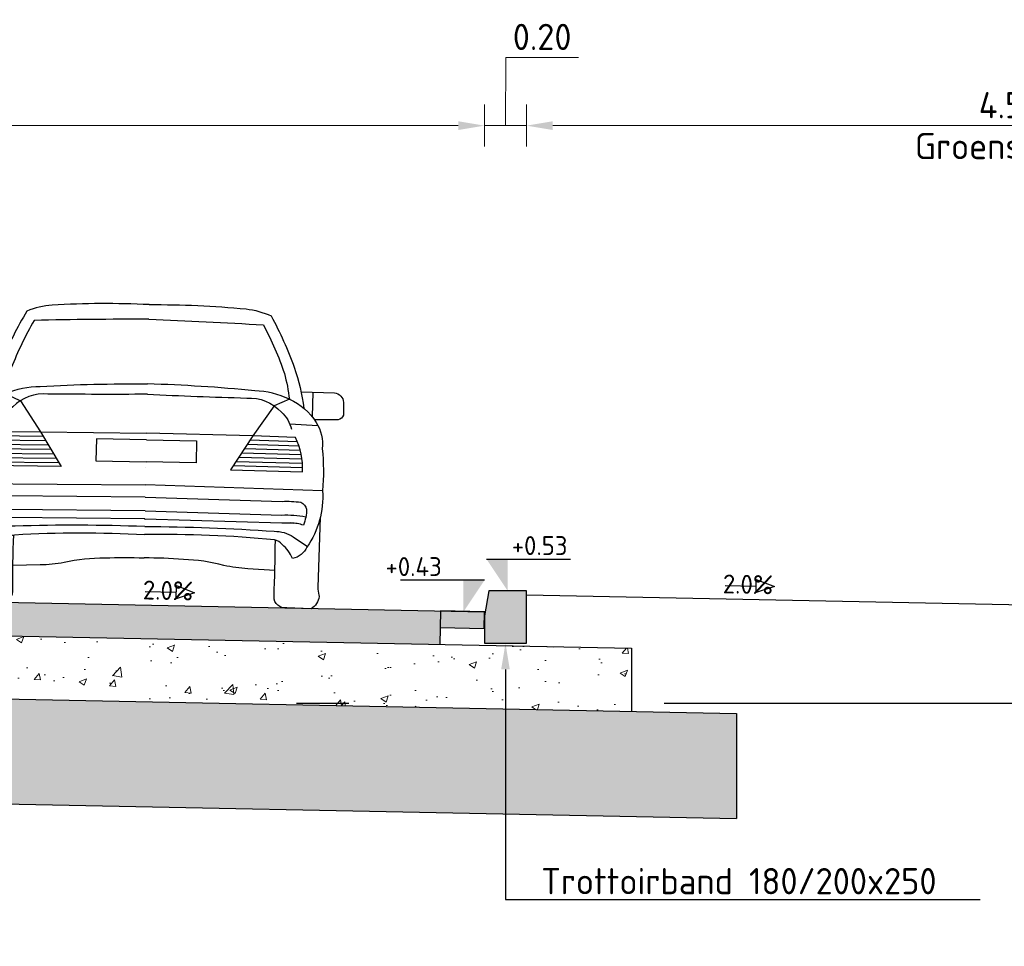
# Model space of a CAD drawing. Header units: metres. Extents: x 90794 to 91984, y 464666 to 465269.
# Tile 54 of 81: x 91491.7 to 91496.39, y 465085.6 to 465090.02. Entities that reach past the tile are written whole.
import ezdxf
from ezdxf import colors
from ezdxf.entities.mleader import LeaderData, LeaderLine
from ezdxf.math import Vec2, Vec3

# ---------------------------------------------------------------- set-up
doc = ezdxf.new("R2010")
doc.units = ezdxf.units.M
doc.linetypes.add('AL-NAP_LIJN', pattern=[15.25, 12, -1.5, 0.25, -1.5])
for name, color, linetype, lineweight in [('N-WE-VH-KANTOPSLUITING-T25', 7, 'Continuous', 25), ('N-WE-VH-KANTOPSLUITING_TROTTOIRBAND_180 200X250-SD', 210, 'Continuous', 25), ('N-WE-VH-VERHARDING-SD', 7, 'Continuous', 25), ('N-WE-VH-VERHARDING_ASFALT-AD-50', 8, 'Continuous', 18), ('N-WE-VH-VERHARDING_BETONSTRAATSTEEN-AD-50', 9, 'Continuous', 18), ('N-WE-VH-VERHARDING_FUNDERING_GRANULAAT-AD-50', 252, 'Continuous', 18), ('N-WE-VH-VERHARDING_FUNDERING_ZAND-AD-50', 252, 'Continuous', 18), ('X-XX-AL-AANKLEDING-SD', 253, 'Continuous', 25), ('X-XX-AL-CONSTRUCTIELIJN-GD', 7, 'Continuous', 25), ('X-XX-AL-M', 7, 'Continuous', 18), ('X-XX-AL-NAP-GD', 7, 'AL-NAP_LIJN', 25), ('X-XX-AL-PEILMAAT-SD', 7, 'Continuous', 25)]:
    doc.layers.add(name, color=color, linetype=linetype, lineweight=lineweight)
doc.layers.get('0').freeze()
doc.styles.add('NLCS-ISO', font='NLCS-ISO.ttf')
doc.styles.add('NLCS-ISO-M50-T25', font='NLCS-ISO.ttf', dxfattribs={"height": 0.125})
doc.dimstyles.new('NLCS-M50-T25-PIJL_L2_H1', dxfattribs={"dimscale": 0.05, "dimtxt": 2.5, "dimasz": 2.5, "dimexe": 2, "dimexo": 2, "dimgap": 0.7, "dimtad": 1, "dimzin": 0, "dimdsep": 46, "dimtxsty": 'NLCS-ISO-M50-T25', "dimcen": 0, "dimdle": 2, "dimclrd": 256, "dimclre": 256, "dimclrt": 256, "dimadec": 1, "dimazin": 0, "dimtfac": 1, "dimtdec": 3, "dimtofl": 0, "dimtmove": 0, "dimatfit": 3, "dimfxl": 2, "dimfxlon": 1, "dimtfillclr": 256, "dimtolj": 1, "dimtzin": 0, "dimlwd": -1, "dimlwe": -1, "dimarcsym": 0})

# ---------------------------------------------------------------- blocks, each defined once
blk = doc.blocks.new('SAL-AANKLEDING_AUTO2_ACHTERAANZICHT-D')
for points in [[(4.440892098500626e-16, 1.430253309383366, 0.02613860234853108), (-0.4616485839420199, 1.419021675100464, 0.07661489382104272), (-0.5813669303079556, 1.388175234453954, 0.03666797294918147), (-0.6969704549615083, 1.145604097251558, 0.04913597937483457), (-0.7464483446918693, 0.9515987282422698, 2.196377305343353)], [(4.440892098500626e-16, 1.430253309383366, -0.02613860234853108), (0.4616485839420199, 1.419021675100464, -0.07661489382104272), (0.5813669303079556, 1.388175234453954, -0.03666797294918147), (0.6969704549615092, 1.145604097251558, -0.04913597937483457), (0.7464483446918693, 0.9515987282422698, -2.196377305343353)], [(-5.589400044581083e-06, 1.360676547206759, 0.005851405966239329), (-0.545667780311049, 1.344526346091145, 0.04085810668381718), (-0.6501764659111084, 1.115670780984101, 0.0349975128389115), (-0.6766741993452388, 0.9930433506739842, -0.1007371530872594), (-0.5105591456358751, 1.030315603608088, -0.01752609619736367), (-3.034991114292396e-05, 1.052458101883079, 0.2892893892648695)], [(5.589400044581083e-06, 1.360676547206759, -0.005851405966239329), (0.5456677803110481, 1.344526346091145, -0.04085810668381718), (0.6501764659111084, 1.115670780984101, -0.0349975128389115), (0.6766741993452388, 0.9930433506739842, 0.1007371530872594), (0.5105591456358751, 1.030315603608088, 0.01752609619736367), (3.034991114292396e-05, 1.052458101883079, -0.2892893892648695)], [(-0.7315395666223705, 1.029056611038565), (-0.8907814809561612, 1.027783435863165, 0.3476511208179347), (-0.9348137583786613, 0.9831402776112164, -0.01669251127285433), (-0.9350017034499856, 0.9225175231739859, 0.2222222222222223), (-0.9113959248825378, 0.9002189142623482, 0.01535152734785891), (-0.7971221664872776, 0.898170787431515, -1.76727317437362)], [(-0.6766741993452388, 0.9930433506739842, 0.1536036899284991), (-0.8063094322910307, 0.884707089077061, 0.1756729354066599), (-0.8378713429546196, 0.7606592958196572, 0.04629192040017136), (-0.8430091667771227, 0.5601565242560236, 0.1693775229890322), (-0.7740873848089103, 0.2909360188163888, 0.2362105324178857), (-0.7061289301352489, 0.2348061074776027, -0.1175878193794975), (-0.656320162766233, 0.3006703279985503, -0.1523203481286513), (-0.6186474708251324, 0.3221615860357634, -0.02787636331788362), (-8.798739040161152e-05, 0.3349876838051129, 3.882497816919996)], [(-3.429406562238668e-05, 1.00336133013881, -0.004258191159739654), (-0.4731833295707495, 0.9950094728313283, 0.2228598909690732), (-0.6398109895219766, 0.9309233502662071, 0.1396139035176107), (-0.6898579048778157, 0.8510146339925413, 2.585177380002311)], [(3.429406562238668e-05, 1.00336133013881, 0.004258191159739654), (0.4731833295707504, 0.9950094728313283, -0.2228598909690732), (0.6398109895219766, 0.9309233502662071, -0.1396139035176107), (0.6898579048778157, 0.8510146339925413, -2.585177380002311)], [(0.6766741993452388, 0.9930433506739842, -0.1536036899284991), (0.8063094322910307, 0.884707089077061, -0.1756729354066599), (0.8378713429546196, 0.7606592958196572, -0.04629192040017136), (0.8430091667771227, 0.5601565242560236, -0.1693775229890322), (0.7740873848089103, 0.2909360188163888, -0.2362105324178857), (0.7061289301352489, 0.2348061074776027, 0.1175878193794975), (0.656320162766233, 0.3006703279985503, 0.1523203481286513), (0.6186474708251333, 0.3221615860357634, 0.02787636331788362), (8.798739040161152e-05, 0.3349876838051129, -3.882497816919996)], [(0.7315395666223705, 1.029056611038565), (0.8907814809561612, 1.027783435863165, -0.3476511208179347), (0.9348137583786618, 0.9831402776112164, 0.01669251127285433), (0.9350017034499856, 0.9225175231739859, -0.2222222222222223), (0.9113959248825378, 0.9002189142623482, -0.01535152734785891), (0.7971221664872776, 0.898170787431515, 1.76727317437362)], [(-0.5056978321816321, 0.8147836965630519), (-0.4034306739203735, 0.6517955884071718), (-0.7453448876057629, 0.6484400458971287, -0.1358112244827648), (-0.7085329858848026, 0.812198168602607), (-0.5056978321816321, 0.8147836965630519)], [(0.5056978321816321, 0.8147836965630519), (0.4034306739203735, 0.6517955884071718), (0.7453448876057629, 0.6484400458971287, 0.1358112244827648), (0.7085329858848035, 0.812198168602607), (0.5056978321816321, 0.8147836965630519)], [(-0.7406856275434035, 0.5036530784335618, 0.2365543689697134), (-0.7690086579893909, 0.4711179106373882, 0.08143002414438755), (-0.7558164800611, 0.3948134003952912, -0.07099198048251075), (-0.6954821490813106, 0.4041644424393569, -0.006008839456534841)], [(-7.807566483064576e-05, 0.5125213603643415), (-0.6516970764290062, 0.5061791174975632, 0.0475829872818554), (-0.7406856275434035, 0.5036530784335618, 0.7309953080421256)], [(7.807566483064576e-05, 0.5125213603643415), (0.6516970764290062, 0.5061791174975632, -0.0475829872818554), (0.7406856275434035, 0.5036530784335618, -0.7309953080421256)], [(0.7406856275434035, 0.5036530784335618, -0.2365543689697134), (0.7690086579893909, 0.4711179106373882, -0.08143002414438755), (0.7558164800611, 0.3948134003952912, 0.07099198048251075), (0.6954821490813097, 0.4041644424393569, 0.006008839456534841)], [(-0.8348454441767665, 0.4344694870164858), (-0.8302482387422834, 0.1000278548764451, -0.2484929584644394)], [(-7.807566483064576e-05, 0.4475381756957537), (-0.6516970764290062, 0.4411959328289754, 0.06139574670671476), (-0.7662126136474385, 0.4347853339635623, 0.7309953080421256)], [(7.807566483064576e-05, 0.4475381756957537), (0.6516970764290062, 0.4411959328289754, -0.06139574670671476), (0.7662126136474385, 0.4347853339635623, -0.7309953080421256)], [(0.8348454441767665, 0.4344694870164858), (0.8302482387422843, 0.1000278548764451, 0.2484929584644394)], [(-7.807566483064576e-05, 0.4096313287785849), (-0.6516970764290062, 0.4032890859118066, 0.02966404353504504), (-0.7072716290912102, 0.4037006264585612, 0.7309953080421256)], [(8.21126252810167e-05, 0.4081166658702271, 3.568422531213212e-05), (-0.001031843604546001, 0.4080818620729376, 2.482915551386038)], [(-8.21126252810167e-05, 0.4081166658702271, -3.568422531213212e-05), (0.001031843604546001, 0.4080818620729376, -2.482915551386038)], [(7.807566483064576e-05, 0.4096313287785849), (0.6516970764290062, 0.4032890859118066, -0.02966404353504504), (0.7072716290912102, 0.4037006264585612, -0.7309953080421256)], [(-8.490331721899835e-05, 0.3733781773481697, 0.01620402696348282), (-0.6172591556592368, 0.3630381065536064, 0.1466534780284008), (-0.7078130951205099, 0.3387648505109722), (-0.7760644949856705, 0.2939410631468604)], [(8.490331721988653e-05, 0.3733781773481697, -0.01620402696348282), (0.617259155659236, 0.3630381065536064, -0.1466534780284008), (0.7078130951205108, 0.3387648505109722), (0.7760644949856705, 0.2939410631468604)], [(-0.7995630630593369, -0.002029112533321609), (-0.6834906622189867, 0, 0.4732745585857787), (-0.6224076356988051, 0.0508713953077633, -0.007714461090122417), (-0.622987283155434, 0.3210680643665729, -0.6325902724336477)], [(0.7995630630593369, -0.002029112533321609), (0.6834906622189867, 0, -0.4732745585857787), (0.6224076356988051, 0.0508713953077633, 0.007714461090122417), (0.622987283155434, 0.3210680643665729, 0.6325902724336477)], [(-0.6237161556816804, 0.177099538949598), (-0.4947011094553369, 0.1821235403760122, 0.03752420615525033), (-0.3795930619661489, 0.1956105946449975, -0.05794033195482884), (-0.1869567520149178, 0.2202384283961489, -0.01919793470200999), (-9.693201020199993e-05, 0.2236451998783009, -1.799571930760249)], [(0.6237161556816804, 0.177099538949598), (0.4947011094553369, 0.1821235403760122, -0.03752420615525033), (0.3795930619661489, 0.1956105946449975, 0.05794033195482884), (0.1869567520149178, 0.2202384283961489, 0.01919793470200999), (9.693201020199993e-05, 0.2236451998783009, 1.799571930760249)], [(-0.8302482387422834, 0.1000278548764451, -0.06773080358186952), (-0.8349896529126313, 0.06383793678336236, 0.08953268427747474), (-0.836885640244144, 0.05696027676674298, 0.4116406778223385)], [(0.8302482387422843, 0.1000278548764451, 0.06773080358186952), (0.8349896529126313, 0.06383793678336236, -0.08953268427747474), (0.836885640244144, 0.05696027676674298, -0.4116406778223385)], [(-0.836885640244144, 0.05696027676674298, 0.2471577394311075), (-0.7995630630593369, -0.002029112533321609, 0.4179660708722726)], [(0.836885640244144, 0.05696027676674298, -0.2471577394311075), (0.7995630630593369, -0.002029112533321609, -0.4179660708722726)]]:
    blk.add_lwpolyline(points, format="xyb")
for points in [[(-0.7867506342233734, 1.028615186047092), (-0.7868711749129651, 0.911445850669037)], [(-0.6766741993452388, 0.9930433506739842), (-0.6041270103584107, 0.960675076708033), (-0.5056978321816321, 0.8147836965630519), (-4.915868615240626e-05, 0.8183267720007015)], [(0.6766741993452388, 0.9930433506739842), (0.6041270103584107, 0.960675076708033), (0.5056978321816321, 0.8147836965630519), (4.915868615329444e-05, 0.8183267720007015)], [(0.7867506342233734, 1.028615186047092), (0.786871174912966, 0.911445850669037)], [(-0.6807379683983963, 0.8754053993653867), (-0.814881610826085, 0.8708350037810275)], [(0.6807379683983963, 0.8754053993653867), (0.814881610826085, 0.8708350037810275)], [(-0.7336061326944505, 0.7502760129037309), (-0.4667570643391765, 0.7527219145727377)], [(-0.7268669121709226, 0.7710886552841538), (-0.4797027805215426, 0.7733541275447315)], [(-0.7184605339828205, 0.7919165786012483), (-0.4926484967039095, 0.7939863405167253)], [(-5.172680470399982e-05, 0.7863588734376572), (-0.2381625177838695, 0.7860315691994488), (-0.23835472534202, 0.6807432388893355)], [(5.172680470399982e-05, 0.7863588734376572), (0.2381625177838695, 0.7860315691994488), (0.23835472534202, 0.6807432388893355)], [(0.7336061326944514, 0.7502760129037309), (0.4667570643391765, 0.7527219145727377)], [(0.7268669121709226, 0.7710886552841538), (0.4797027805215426, 0.7733541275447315)], [(0.7184605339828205, 0.7919165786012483), (0.4926484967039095, 0.7939863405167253)], [(-0.742502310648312, 0.7086927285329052), (-0.4408656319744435, 0.7114574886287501)], [(-0.7387910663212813, 0.7294776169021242), (-0.4538113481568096, 0.7320897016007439)], [(0.742502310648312, 0.7086927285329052), (0.4408656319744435, 0.7114574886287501)], [(0.7387910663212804, 0.7294776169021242), (0.4538113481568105, 0.7320897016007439)], [(-0.7457023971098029, 0.6671616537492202), (-0.4149741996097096, 0.6701930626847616)], [(-0.7447948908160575, 0.6879208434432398), (-0.4279199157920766, 0.6908252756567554)], [(-0.23835472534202, 0.6807432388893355), (-6.021289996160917e-05, 0.680724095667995)], [(0.23835472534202, 0.6807432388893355), (6.021289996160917e-05, 0.680724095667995)], [(0.7457023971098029, 0.6671616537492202), (0.4149741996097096, 0.6701930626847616)], [(0.7447948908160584, 0.6879208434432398), (0.4279199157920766, 0.6908252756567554)], [(6.217739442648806e-05, 0.6562701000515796), (-0.0003451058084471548, 0.6562746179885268)], [(-6.217739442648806e-05, 0.6562701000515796), (0.0003451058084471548, 0.6562746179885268)], [(-0.8430595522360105, 0.5609125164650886), (-6.890018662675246e-05, 0.5725848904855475)], [(0.8430595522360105, 0.5609125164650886), (6.890018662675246e-05, 0.5725848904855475)]]:
    blk.add_lwpolyline(points)
blk = doc.blocks.new('*D174')
at = {"layer": 'Defpoints', "color": 0, "transparency": 16777216}
for p in [(91493.91155645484, 465089.511677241), (91487.41155645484, 465087.1966772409), (91493.91155645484, 465087.1966772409)]:
    blk.add_point(p, dxfattribs=at)
at = {"layer": 'X-XX-AL-M', "transparency": 16777216}
for p, q in [((91487.41155645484, 465089.4116772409), (91487.41155645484, 465089.6116772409)), ((91493.91155645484, 465089.4116772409), (91493.91155645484, 465089.6116772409)), ((91487.53655645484, 465089.511677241), (91493.78655645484, 465089.511677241))]:
    blk.add_line(p, q, dxfattribs=at)
for points in [[(91487.53655645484, 465089.5325105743), (91487.53655645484, 465089.4908439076), (91487.41155645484, 465089.511677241)], [(91493.78655645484, 465089.5325105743), (91493.78655645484, 465089.4908439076), (91493.91155645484, 465089.511677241)]]:
    blk.add_solid(points, dxfattribs=at)
at = {"layer": 'X-XX-AL-M', "transparency": 16777216, "char_height": 0.125, "attachment_point": 5, "style": 'NLCS-ISO-M50-T25'}
for s, insert in [('\\A1;6.50', (91490.66155645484, 465089.6091772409)), ('\\A1;Rijbaan', (91490.66155645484, 465089.395427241))]:
    blk.add_mtext(s, dxfattribs=dict(at, insert=insert))
blk = doc.blocks.new('*U147')
blk.add_lwpolyline([(4.853618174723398, 1.282961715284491), (3.115357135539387, 0.6533353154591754), (3.115357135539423, 1.91258811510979)], close=True)
blk.add_lwpolyline([(0.1561694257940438, 1.282961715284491), (3.115357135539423, 1.282961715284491)])
at = {"style": 'NLCS-ISO'}
blk.add_attdef('AFSCHOT', (-0.05833232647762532, 0.5282146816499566), '', height=1.8, dxfattribs=at)
blk = doc.blocks.new('N-SVH-KANTOPSLUITING_TROTTOIRBAND_180 200X250-D')
blk.add_hatch(color=8).paths.add_polyline_path([(-0.1999999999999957, -0.1200000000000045), (-0.1999999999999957, -0.25), (0, -0.25), (0, 0), (-0.1800000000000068, 0)])
at = {"flags": 128}
blk.add_lwpolyline([(-0.1999999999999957, -0.1200000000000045), (-0.1999999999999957, -0.25), (0, -0.25), (0, 0), (-0.1800000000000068, 0)], close=True, dxfattribs=at)
blk = doc.blocks.new('SAL-PEILMAAT_INFRACAD_H01-SOD')
blk.add_line((-2, 3), (6, 3))
blk.add_solid([(-2, 3), (0, 3), (0, 0)])
at = {"style": 'NLCS-ISO'}
blk.add_attdef('...', (0.3999999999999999, 3.399999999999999), '', height=1.8, dxfattribs=at)
blk = doc.blocks.new('*D179')
at = {"layer": 'Defpoints', "color": 0, "transparency": 16777216}
for p in [(91498.61155645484, 465089.511677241), (91494.11155645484, 465087.0466772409), (91498.61155645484, 465087.0276556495)]:
    blk.add_point(p, dxfattribs=at)
at = {"layer": 'X-XX-AL-M', "transparency": 16777216}
for p, q in [((91494.11155645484, 465089.4116772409), (91494.11155645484, 465089.6116772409)), ((91498.61155645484, 465089.4116772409), (91498.61155645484, 465089.6116772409)), ((91494.23655645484, 465089.511677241), (91498.48655645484, 465089.511677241))]:
    blk.add_line(p, q, dxfattribs=at)
for points in [[(91494.23655645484, 465089.5325105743), (91494.23655645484, 465089.4908439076), (91494.11155645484, 465089.511677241)], [(91498.48655645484, 465089.5325105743), (91498.48655645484, 465089.4908439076), (91498.61155645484, 465089.511677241)]]:
    blk.add_solid(points, dxfattribs=at)
at = {"layer": 'X-XX-AL-M', "transparency": 16777216, "char_height": 0.125, "attachment_point": 5, "style": 'NLCS-ISO-M50-T25'}
for s, insert in [('\\A1;4.50', (91496.41155645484, 465089.6091772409)), ('\\A1;Groenstrook', (91496.41155645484, 465089.414177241))]:
    blk.add_mtext(s, dxfattribs=dict(at, insert=insert))
blk = doc.blocks.new('*D252')
at = {"layer": 'Defpoints', "color": 0, "transparency": 16777216}
for p in [(91494.11155645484, 465089.511677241), (91493.91155645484, 465087.0466772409), (91494.11155645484, 465087.0466772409)]:
    blk.add_point(p, dxfattribs=at)
at = {"layer": 'X-XX-AL-M', "transparency": 16777216}
for p, q in [((91494.01155645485, 465089.511677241), (91494.01352953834, 465089.836677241)), ((91494.01352953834, 465089.836677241), (91494.35852953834, 465089.836677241)), ((91493.91155645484, 465089.4116772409), (91493.91155645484, 465089.6116772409)), ((91494.11155645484, 465089.4116772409), (91494.11155645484, 465089.6116772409)), ((91493.78655645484, 465089.511677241), (91493.66155645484, 465089.511677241)), ((91493.91155645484, 465089.511677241), (91494.11155645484, 465089.511677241)), ((91494.23655645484, 465089.511677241), (91494.36155645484, 465089.511677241))]:
    blk.add_line(p, q, dxfattribs=at)
for points in [[(91493.78655645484, 465089.5325105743), (91493.78655645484, 465089.4908439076), (91493.91155645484, 465089.511677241)], [(91494.23655645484, 465089.5325105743), (91494.23655645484, 465089.4908439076), (91494.11155645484, 465089.511677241)]]:
    blk.add_solid(points, dxfattribs=at)
at = {"layer": 'X-XX-AL-M', "transparency": 16777216, "insert": (91494.18602953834, 465089.9341772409), "char_height": 0.125, "attachment_point": 5, "style": 'NLCS-ISO-M50-T25'}
blk.add_mtext('\\A1;0.20', dxfattribs=at)

msp = doc.modelspace()

# ---------------------------------------------------------------- hatches: boundary and pattern name
at = {"layer": 'N-WE-VH-VERHARDING_ASFALT-AD-50'}
h = msp.add_hatch(color=256, dxfattribs=at)
h.dxf.hatch_style = 1
h.paths.add_polyline_path([(91490.66155645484, 465087.1016452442), (91493.69839908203, 465087.0409083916), (91493.70159844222, 465087.2008764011), (91490.66155645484, 465087.261677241), (91487.62151446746, 465087.2008764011), (91487.62471382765, 465087.0409083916)])
at = {"layer": 'N-WE-VH-VERHARDING_BETONSTRAATSTEEN-AD-50'}
h = msp.add_hatch(color=256, dxfattribs=at)
h.dxf.hatch_style = 1
h.paths.add_polyline_path([(91493.70159844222, 465087.2008764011), (91493.91155645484, 465087.1966772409), (91493.90995677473, 465087.1166932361), (91493.69999876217, 465087.1208923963)])
at = {"layer": 'N-WE-VH-VERHARDING_FUNDERING_GRANULAAT-AD-50'}
h = msp.add_hatch(dxfattribs=at)
h.set_pattern_fill('AVH-FUNDERING_GRANULAAT_MENG_01-SO', color=256, scale=0.05, pattern_type=2)
h.set_pattern_definition([(49.99999999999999, (91494.20835709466, 465087.0307092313), (0.3586300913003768, -0.03137606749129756), [0.03750000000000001, -0.4125]), (355, (91494.20835709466, 465087.0307092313), (-0.06937566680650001, 0.376096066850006), [0.03, -0.33]), (100.4514, (91494.23824293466, 465087.0280945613), (0.2892546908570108, 0.3447197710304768), [0.03187009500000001, -0.350571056]), (46.18420000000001, (91494.20835709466, 465087.1307092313), (0.5336205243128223, -0.08275950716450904), [0.05625, -0.61875]), (96.6356, (91494.25282546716, 465087.1238125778), (0.4673313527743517, 0.4870589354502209), [0.047805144, -0.5258565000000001]), (351.1842, (91494.20835709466, 465087.1307092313), (0.4673309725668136, 0.4870593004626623), [0.04500000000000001, -0.4950000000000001]), (21, (91494.25835709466, 465087.1057092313), (0.2984535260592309, -0.2013094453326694), [0.03750000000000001, -0.4125]), (326.0000000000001, (91494.25835709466, 465087.1057092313), (0.1216576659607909, 0.3625750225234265), [0.03, -0.33]), (71.4514, (91494.28322821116, 465087.0889334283), (0.420111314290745, 0.1612652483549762), [0.03187009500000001, -0.350571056]), (37.50000000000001, (91494.20835709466, 465087.0307092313), (0.006079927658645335, 0.1664469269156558), [0, -0.326, 0, -0.335, 0, -0.33125]), (7.499999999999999, (91494.20835709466, 465087.0307092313), (0.1315347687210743, 0.1972058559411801), [0, -0.191, 0, -0.3185, 0, -0.12625]), (327.5, (91494.09685709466, 465087.0307092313), (0.2669112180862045, -0.01127743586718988), [0, -0.125, 0, -0.39, 0, -0.5175]), (317.5, (91494.04685709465, 465087.0307092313), (0.2915930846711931, 0.05005249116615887), [0, -0.1625, 0, -0.259, 0, -0.3675])])
h.paths.add_polyline_path([(91486.71155645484, 465087.0226452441), (91486.71155645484, 465086.7225852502), (91490.66155645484, 465086.8015852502), (91494.61155645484, 465086.7225852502), (91494.61155645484, 465087.0226452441), (91490.66155645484, 465087.1016452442)])
at = {"layer": 'N-WE-VH-VERHARDING_FUNDERING_ZAND-AD-50'}
h = msp.add_hatch(dxfattribs=at)
h.set_pattern_fill('AVH-FUNDERING_ZAND-SO', color=256, scale=0.05, pattern_type=2)
h.set_pattern_definition([(37.50000000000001, (3.894999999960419, -5.135000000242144), (-0.003149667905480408, 0.09634118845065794), [0, -0.07600000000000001, 0, -0.085, 0, -0.08125]), (7.499999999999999, (3.894999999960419, -5.135000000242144), (0.08848883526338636, 0.141107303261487), [0, -0.041, 0, -0.0685, 0, -0.02625]), (327.5, (3.833499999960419, -5.135000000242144), (0.1557070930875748, 0.0002829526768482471), [0, -0.025, 0, -0.09000000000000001, 0, -0.1175]), (317.5, (3.833499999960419, -5.135000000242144), (0.1503063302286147, 0.04388377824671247), [0, -0.0125, 0, -0.059, 0, -0.0675])])
h.paths.add_polyline_path([(91495.11155645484, 465086.7125852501), (91490.66155645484, 465086.8015852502), (91487.11475581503, 465086.7306492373), (91486.21155645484, 465086.7125852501), (91486.21155645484, 465086.2124852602), (91490.66155645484, 465086.3014852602), (91495.11155645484, 465086.2124852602)])

# ---------------------------------------------------------------- linework, layer by layer
at = {"layer": 'X-XX-AL-CONSTRUCTIELIJN-GD', "flags": 128}
for points in [[(91487.41155645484, 465087.1966772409), (91490.66155645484, 465087.261677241), (91493.91155645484, 465087.1966772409)], [(91487.41155645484, 465087.1966772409), (91490.66155645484, 465087.261677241), (91493.91155645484, 465087.1966772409)], [(91494.11155645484, 465087.2766772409), (91496.962096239, 465087.2196664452)], [(91493.70159844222, 465087.2008764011), (91493.69839908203, 465087.0409083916)], [(91486.71155645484, 465087.0226452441), (91490.66155645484, 465087.1016452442), (91494.61155645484, 465087.0226452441)], [(91494.61155645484, 465087.0226452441), (91494.61155645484, 465086.7225852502)], [(91486.21155645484, 465086.7125852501), (91490.66155645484, 465086.8015852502), (91495.11155645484, 465086.7125852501)], [(91495.11155645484, 465086.7125852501), (91495.11155645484, 465086.2124852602)], [(91486.21155645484, 465086.2124852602), (91490.66155645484, 465086.3014852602), (91495.11155645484, 465086.2124852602)]]:
    msp.add_lwpolyline(points, dxfattribs=at)
msp.add_lwpolyline([(91493.91155645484, 465087.1966772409), (91493.70159844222, 465087.2008764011), (91493.69999876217, 465087.1208923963), (91493.90995677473, 465087.1166932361)], close=True, dxfattribs=at)
at = {"layer": 'X-XX-AL-NAP-GD', "flags": 128}
msp.add_lwpolyline([(91479.51655645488, 465086.7616772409), (91514.63161643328, 465086.7616772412)], dxfattribs=at)

# ---------------------------------------------------------------- block references
at = {"layer": 'N-WE-VH-KANTOPSLUITING_TROTTOIRBAND_180 200X250-SD'}
msp.add_blockref('N-SVH-KANTOPSLUITING_TROTTOIRBAND_180 200X250-D', (91494.11155645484, 465087.2966772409), dxfattribs=at)
at = {"layer": 'N-WE-VH-VERHARDING-SD', "xscale": 0.05, "yscale": 0.05, "zscale": 0.05}
for p, rotation in [((91495.0481717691, 465087.2579449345), 358.8542371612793), ((91492.28655645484, 465087.2291772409), 358.5679038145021)]:
    msp.add_blockref('*U147', p, dxfattribs=dict(at, rotation=rotation)).add_auto_attribs({'AFSCHOT': '2.0%'})
at = {"layer": 'X-XX-AL-AANKLEDING-SD', "rotation": 358.8542371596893}
msp.add_blockref('SAL-AANKLEDING_AUTO2_ACHTERAANZICHT-D', (91492.28655645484, 465087.2291772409), dxfattribs=at)
at = {"layer": 'X-XX-AL-PEILMAAT-SD', "xscale": 0.05, "yscale": 0.05, "zscale": 0.05}
msp.add_blockref('SAL-PEILMAAT_INFRACAD_H01-SOD', (91494.02155645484, 465087.2966772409), dxfattribs=at).add_auto_attribs({'...': '+0.53'})
at = {"layer": 'X-XX-AL-PEILMAAT-SD'}
ref = msp.add_blockref('SAL-PEILMAAT_INFRACAD_H01-SOD', (91493.81155645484, 465087.1966772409), dxfattribs=dict(at, xscale=-0.05, yscale=0.05, zscale=0.05))
ref.add_attrib('...', '+0.43', (91493.44055645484, 465087.3666772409), dxfattribs={"layer": '0', "height": 0.09000000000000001, "style": 'NLCS-ISO'})

# ---------------------------------------------------------------- dimensions: what is measured, and where the dimension line sits
at = {"layer": 'X-XX-AL-M'}
dim = msp.add_linear_dim(base=(91494.11155645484, 465089.511677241), p1=(91493.91155645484, 465087.0466772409), p2=(91494.11155645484, 465087.0466772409), dimstyle='NLCS-M50-T25-PIJL_L2_H1', override={"dimtmove": 1}, dxfattribs=at)
dim.commit()
dim.dimension.update_dxf_attribs({"geometry": '*D252', "text_midpoint": (91494.04852953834, 465089.836677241), "dimtype": 160})
for base, p1, p2, text, picture, middle in [((91493.91155645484, 465089.511677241), (91487.41155645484, 465087.1966772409), (91493.91155645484, 465087.1966772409), '<>\\XRijbaan', '*D174', (91490.66155645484, 465089.511677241)), ((91498.61155645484, 465089.511677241), (91494.11155645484, 465087.0466772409), (91498.61155645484, 465087.0276556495), '<>\\XGroenstrook', '*D179', (91496.41155645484, 465089.511677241))]:
    dim = msp.add_linear_dim(base=base, p1=p1, p2=p2, text=text, dimstyle='NLCS-M50-T25-PIJL_L2_H1', override={"dimtmove": 0}, dxfattribs=at)
    dim.commit()
    dim.dimension.update_dxf_attribs({"geometry": picture, "text_midpoint": middle, "dimtype": 160})

# ---------------------------------------------------------------- leaders
at = {"layer": 'N-WE-VH-KANTOPSLUITING-T25'}
ml = msp.add_multileader_mtext('Standard', dxfattribs=at)
ml.set_content('Trottoirband 180/200x250', color=256, style='NLCS-ISO-M50-T25')
ml.set_leader_properties(color=256, linetype='ByLayer', lineweight=-1)
ml.build(insert=Vec2(0, 0))
ml.multileader.update_dxf_attribs({"text_left_attachment_type": 5, "text_right_attachment_type": 5, "dogleg_length": 0.125, "arrow_head_size": 0.125})
ctx = ml.context
ctx.base_point, ctx.char_height, ctx.arrow_head_size, ctx.landing_gap_size, ctx.plane_origin = Vec3(91494.13655645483, 465085.8260878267), 0.125, 0.125, 0.04500000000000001, Vec3(91493.71965427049, 465086.5316772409)
ctx.left_attachment, ctx.right_attachment = 5, 5
notes = []
notes.append((ctx, [(0, (1, 1, 0), (91494.01155645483, 465085.8260878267), (1, 0), 0.125, [(0, [(91494.01155645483, 465087.0466772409)], 0, [])])]))
ctx.mtext.insert, ctx.mtext.flow_direction = Vec3(91494.18155645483, 465085.9760878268), 5
for ctx, leaders in notes:
    for number, flags, end, landing, length, lines in leaders:
        leader = LeaderData()
        leader.index, (leader.has_last_leader_line, leader.has_dogleg_vector, leader.attachment_direction) = number, flags
        leader.last_leader_point, leader.dogleg_vector, leader.dogleg_length = Vec3(end), Vec3(landing), length
        for number, points, colour, breaks in lines:
            line = LeaderLine()
            line.index, line.vertices, line.color, line.breaks = number, Vec3.list(points), colors.encode_raw_color(colour), breaks
            leader.lines.append(line)
        ctx.leaders.append(leader)

doc.saveas('drawing.dxf')
